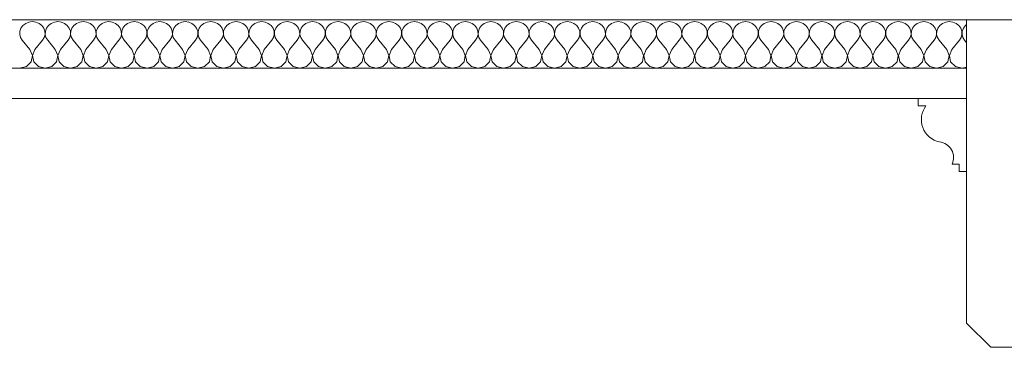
# Model space of a CAD drawing. Header units: millimetres. Extents: x -573548 to 674770, y -246895 to -89040.
# Tile 81 of 199: x 108608 to 109420, y -235947 to -235677. Entities that reach past the tile are written whole.
import ezdxf

# ---------------------------------------------------------------- set-up
doc = ezdxf.new("R2010")
doc.units = ezdxf.units.MM
for name, color, linetype, lineweight in [('belki sufitowe_Nr_pióra__41', 8, 'Continuous', 9), ('Nowe_Drawing & Figure_Nr_pióra__59', 8, 'Continuous', 9), ('Nowe_strop_Nr_pióra__59', 8, 'Continuous', 9), ('strop_Nr_pióra__41', 8, 'Continuous', 9)]:
    doc.layers.add(name, color=color, linetype=linetype, lineweight=lineweight)
doc.layers.add('Nowe_Drawing & Figure', color=7, linetype='Continuous')

# ---------------------------------------------------------------- blocks, each defined once
blk = doc.blocks.new('*X468', base_point=(477978.69, -104863.57))
at = {"layer": 'Nowe_Drawing & Figure', "color": 21, "linetype": 'Continuous', "lineweight": 13, "true_color": 0xffaaaa}
for p, q in [((503378.28, -73223.53), (503376.64, -73225.71)), ((503380.51, -73221.84), (503378.28, -73223.53)), ((503383.17, -73220.77), (503380.51, -73221.84)), ((503386.03, -73220.4), (503383.17, -73220.77)), ((503388.9, -73220.77), (503386.03, -73220.4)), ((503391.55, -73221.84), (503388.9, -73220.77)), ((503393.79, -73223.53), (503391.55, -73221.84)), ((503395.43, -73225.71), (503393.79, -73223.53)), ((503399.28, -73223.53), (503397.64, -73225.71)), ((503401.51, -73221.84), (503399.28, -73223.53)), ((503404.17, -73220.77), (503401.51, -73221.84)), ((503407.03, -73220.4), (503404.17, -73220.77)), ((503409.9, -73220.77), (503407.03, -73220.4)), ((503412.55, -73221.84), (503409.9, -73220.77)), ((503414.79, -73223.53), (503412.55, -73221.84)), ((503416.43, -73225.71), (503414.79, -73223.53)), ((503420.28, -73223.53), (503418.64, -73225.71)), ((503422.51, -73221.84), (503420.28, -73223.53)), ((503425.17, -73220.77), (503422.51, -73221.84)), ((503428.03, -73220.4), (503425.17, -73220.77)), ((503430.9, -73220.77), (503428.03, -73220.4)), ((503433.55, -73221.84), (503430.9, -73220.77)), ((503435.79, -73223.53), (503433.55, -73221.84)), ((503437.43, -73225.71), (503435.79, -73223.53)), ((503441.28, -73223.53), (503439.64, -73225.71)), ((503443.51, -73221.84), (503441.28, -73223.53)), ((503446.17, -73220.77), (503443.51, -73221.84)), ((503449.03, -73220.4), (503446.17, -73220.77)), ((503451.9, -73220.77), (503449.03, -73220.4)), ((503454.55, -73221.84), (503451.9, -73220.77)), ((503456.79, -73223.53), (503454.55, -73221.84)), ((503458.43, -73225.71), (503456.79, -73223.53)), ((503462.28, -73223.53), (503460.64, -73225.71)), ((503464.51, -73221.84), (503462.28, -73223.53)), ((503467.17, -73220.77), (503464.51, -73221.84)), ((503470.03, -73220.4), (503467.17, -73220.77)), ((503472.9, -73220.77), (503470.03, -73220.4)), ((503475.55, -73221.84), (503472.9, -73220.77)), ((503477.79, -73223.53), (503475.55, -73221.84)), ((503479.43, -73225.71), (503477.79, -73223.53)), ((503483.28, -73223.53), (503481.64, -73225.71)), ((503485.51, -73221.84), (503483.28, -73223.53)), ((503488.17, -73220.77), (503485.51, -73221.84)), ((503491.03, -73220.4), (503488.17, -73220.77)), ((503493.9, -73220.77), (503491.03, -73220.4)), ((503496.55, -73221.84), (503493.9, -73220.77)), ((503498.79, -73223.53), (503496.55, -73221.84)), ((503500.43, -73225.71), (503498.79, -73223.53)), ((503504.28, -73223.53), (503502.64, -73225.71)), ((503506.51, -73221.84), (503504.28, -73223.53)), ((503509.17, -73220.77), (503506.51, -73221.84)), ((503512.03, -73220.4), (503509.17, -73220.77)), ((503514.9, -73220.77), (503512.03, -73220.4)), ((503517.55, -73221.84), (503514.9, -73220.77)), ((503519.79, -73223.53), (503517.55, -73221.84)), ((503521.43, -73225.71), (503519.79, -73223.53)), ((503525.28, -73223.53), (503523.64, -73225.71)), ((503527.51, -73221.84), (503525.28, -73223.53)), ((503530.17, -73220.77), (503527.51, -73221.84)), ((503533.03, -73220.4), (503530.17, -73220.77)), ((503535.9, -73220.77), (503533.03, -73220.4)), ((503538.55, -73221.84), (503535.9, -73220.77)), ((503540.79, -73223.53), (503538.55, -73221.84)), ((503542.43, -73225.71), (503540.79, -73223.53)), ((503546.28, -73223.53), (503544.64, -73225.71)), ((503548.51, -73221.84), (503546.28, -73223.53)), ((503551.17, -73220.77), (503548.51, -73221.84)), ((503554.03, -73220.4), (503551.17, -73220.77)), ((503556.9, -73220.77), (503554.03, -73220.4)), ((503559.55, -73221.84), (503556.9, -73220.77)), ((503561.79, -73223.53), (503559.55, -73221.84)), ((503563.43, -73225.71), (503561.79, -73223.53)), ((503567.28, -73223.53), (503565.64, -73225.71)), ((503569.51, -73221.84), (503567.28, -73223.53)), ((503572.17, -73220.77), (503569.51, -73221.84)), ((503575.03, -73220.4), (503572.17, -73220.77)), ((503577.9, -73220.77), (503575.03, -73220.4)), ((503580.55, -73221.84), (503577.9, -73220.77)), ((503582.79, -73223.53), (503580.55, -73221.84)), ((503584.43, -73225.71), (503582.79, -73223.53)), ((503588.28, -73223.53), (503586.64, -73225.71)), ((503590.51, -73221.84), (503588.28, -73223.53)), ((503593.17, -73220.77), (503590.51, -73221.84)), ((503596.03, -73220.4), (503593.17, -73220.77)), ((503598.9, -73220.77), (503596.03, -73220.4)), ((503601.55, -73221.84), (503598.9, -73220.77)), ((503603.79, -73223.53), (503601.55, -73221.84)), ((503605.43, -73225.71), (503603.79, -73223.53)), ((503609.28, -73223.53), (503607.64, -73225.71)), ((503611.51, -73221.84), (503609.28, -73223.53)), ((503614.17, -73220.77), (503611.51, -73221.84)), ((503617.03, -73220.4), (503614.17, -73220.77)), ((503619.9, -73220.77), (503617.03, -73220.4)), ((503622.55, -73221.84), (503619.9, -73220.77)), ((503624.79, -73223.53), (503622.55, -73221.84)), ((503626.43, -73225.71), (503624.79, -73223.53)), ((503630.28, -73223.53), (503628.64, -73225.71)), ((503632.51, -73221.84), (503630.28, -73223.53)), ((503635.17, -73220.77), (503632.51, -73221.84)), ((503638.03, -73220.4), (503635.17, -73220.77)), ((503640.9, -73220.77), (503638.03, -73220.4)), ((503643.55, -73221.84), (503640.9, -73220.77)), ((503645.79, -73223.53), (503643.55, -73221.84)), ((503647.43, -73225.71), (503645.79, -73223.53)), ((503651.28, -73223.53), (503649.64, -73225.71)), ((503653.51, -73221.84), (503651.28, -73223.53)), ((503656.17, -73220.77), (503653.51, -73221.84)), ((503659.03, -73220.4), (503656.17, -73220.77)), ((503661.9, -73220.77), (503659.03, -73220.4)), ((503664.55, -73221.84), (503661.9, -73220.77)), ((503666.79, -73223.53), (503664.55, -73221.84)), ((503668.43, -73225.71), (503666.79, -73223.53)), ((503672.28, -73223.53), (503670.64, -73225.71)), ((503674.51, -73221.84), (503672.28, -73223.53)), ((503677.17, -73220.77), (503674.51, -73221.84)), ((503680.03, -73220.4), (503677.17, -73220.77)), ((503682.9, -73220.77), (503680.03, -73220.4)), ((503685.55, -73221.84), (503682.9, -73220.77)), ((503687.79, -73223.53), (503685.55, -73221.84)), ((503689.43, -73225.71), (503687.79, -73223.53)), ((503693.28, -73223.53), (503691.64, -73225.71)), ((503695.51, -73221.84), (503693.28, -73223.53)), ((503698.17, -73220.77), (503695.51, -73221.84)), ((503701.03, -73220.4), (503698.17, -73220.77)), ((503703.9, -73220.77), (503701.03, -73220.4)), ((503706.55, -73221.84), (503703.9, -73220.77)), ((503708.79, -73223.53), (503706.55, -73221.84)), ((503710.43, -73225.71), (503708.79, -73223.53)), ((503714.28, -73223.53), (503712.64, -73225.71)), ((503716.51, -73221.84), (503714.28, -73223.53)), ((503719.17, -73220.77), (503716.51, -73221.84)), ((503722.03, -73220.4), (503719.17, -73220.77)), ((503724.9, -73220.77), (503722.03, -73220.4)), ((503727.55, -73221.84), (503724.9, -73220.77)), ((503729.79, -73223.53), (503727.55, -73221.84)), ((503731.43, -73225.71), (503729.79, -73223.53)), ((503735.28, -73223.53), (503733.64, -73225.71)), ((503737.51, -73221.84), (503735.28, -73223.53)), ((503740.17, -73220.77), (503737.51, -73221.84)), ((503743.03, -73220.4), (503740.17, -73220.77)), ((503745.9, -73220.77), (503743.03, -73220.4)), ((503748.55, -73221.84), (503745.9, -73220.77)), ((503750.79, -73223.53), (503748.55, -73221.84)), ((503752.43, -73225.71), (503750.79, -73223.53)), ((503756.28, -73223.53), (503754.64, -73225.71)), ((503758.51, -73221.84), (503756.28, -73223.53)), ((503761.17, -73220.77), (503758.51, -73221.84)), ((503764.03, -73220.4), (503761.17, -73220.77)), ((503766.9, -73220.77), (503764.03, -73220.4)), ((503769.55, -73221.84), (503766.9, -73220.77)), ((503771.79, -73223.53), (503769.55, -73221.84)), ((503773.43, -73225.71), (503771.79, -73223.53)), ((503777.28, -73223.53), (503775.64, -73225.71)), ((503779.51, -73221.84), (503777.28, -73223.53)), ((503782.17, -73220.77), (503779.51, -73221.84)), ((503785.03, -73220.4), (503782.17, -73220.77)), ((503787.9, -73220.77), (503785.03, -73220.4)), ((503790.55, -73221.84), (503787.9, -73220.77)), ((503792.79, -73223.53), (503790.55, -73221.84)), ((503794.43, -73225.71), (503792.79, -73223.53)), ((503798.28, -73223.53), (503796.64, -73225.71)), ((503800.51, -73221.84), (503798.28, -73223.53)), ((503803.17, -73220.77), (503800.51, -73221.84)), ((503806.03, -73220.4), (503803.17, -73220.77)), ((503808.9, -73220.77), (503806.03, -73220.4)), ((503811.55, -73221.84), (503808.9, -73220.77)), ((503813.79, -73223.53), (503811.55, -73221.84)), ((503815.43, -73225.71), (503813.79, -73223.53)), ((503819.28, -73223.53), (503817.64, -73225.71)), ((503821.51, -73221.84), (503819.28, -73223.53)), ((503824.17, -73220.77), (503821.51, -73221.84)), ((503827.03, -73220.4), (503824.17, -73220.77)), ((503829.9, -73220.77), (503827.03, -73220.4)), ((503832.55, -73221.84), (503829.9, -73220.77)), ((503834.79, -73223.53), (503832.55, -73221.84)), ((503836.43, -73225.71), (503834.79, -73223.53)), ((503840.28, -73223.53), (503838.64, -73225.71)), ((503842.51, -73221.84), (503840.28, -73223.53)), ((503845.17, -73220.77), (503842.51, -73221.84)), ((503848.03, -73220.4), (503845.17, -73220.77)), ((503850.9, -73220.77), (503848.03, -73220.4)), ((503853.55, -73221.84), (503850.9, -73220.77)), ((503855.79, -73223.53), (503853.55, -73221.84)), ((503857.43, -73225.71), (503855.79, -73223.53)), ((503861.28, -73223.53), (503859.64, -73225.71)), ((503863.51, -73221.84), (503861.28, -73223.53)), ((503866.17, -73220.77), (503863.51, -73221.84)), ((503869.03, -73220.4), (503866.17, -73220.77)), ((503871.9, -73220.77), (503869.03, -73220.4)), ((503874.55, -73221.84), (503871.9, -73220.77)), ((503876.79, -73223.53), (503874.55, -73221.84)), ((503878.43, -73225.71), (503876.79, -73223.53)), ((503882.28, -73223.53), (503880.64, -73225.71)), ((503884.51, -73221.84), (503882.28, -73223.53)), ((503887.17, -73220.77), (503884.51, -73221.84)), ((503890.03, -73220.4), (503887.17, -73220.77)), ((503892.9, -73220.77), (503890.03, -73220.4)), ((503895.55, -73221.84), (503892.9, -73220.77)), ((503897.79, -73223.53), (503895.55, -73221.84)), ((503899.43, -73225.71), (503897.79, -73223.53)), ((503903.28, -73223.53), (503901.64, -73225.71)), ((503905.51, -73221.84), (503903.28, -73223.53)), ((503908.17, -73220.77), (503905.51, -73221.84)), ((503911.03, -73220.4), (503908.17, -73220.77)), ((503913.9, -73220.77), (503911.03, -73220.4)), ((503916.55, -73221.84), (503913.9, -73220.77)), ((503918.79, -73223.53), (503916.55, -73221.84)), ((503920.43, -73225.71), (503918.79, -73223.53)), ((503924.28, -73223.53), (503922.64, -73225.71)), ((503926.51, -73221.84), (503924.28, -73223.53)), ((503929.17, -73220.77), (503926.51, -73221.84)), ((503932.03, -73220.4), (503929.17, -73220.77)), ((503934.9, -73220.77), (503932.03, -73220.4)), ((503937.55, -73221.84), (503934.9, -73220.77)), ((503939.79, -73223.53), (503937.55, -73221.84)), ((503941.43, -73225.71), (503939.79, -73223.53)), ((503945.28, -73223.53), (503943.64, -73225.71)), ((503947.51, -73221.84), (503945.28, -73223.53)), ((503950.17, -73220.77), (503947.51, -73221.84)), ((503953.03, -73220.4), (503950.17, -73220.77)), ((503955.9, -73220.77), (503953.03, -73220.4)), ((503958.55, -73221.84), (503955.9, -73220.77)), ((503960.79, -73223.53), (503958.55, -73221.84)), ((503962.43, -73225.71), (503960.79, -73223.53)), ((503966.28, -73223.53), (503964.64, -73225.71)), ((503968.51, -73221.84), (503966.28, -73223.53)), ((503971.17, -73220.77), (503968.51, -73221.84)), ((503974.03, -73220.4), (503971.17, -73220.77)), ((503976.9, -73220.77), (503974.03, -73220.4)), ((503979.55, -73221.84), (503976.9, -73220.77)), ((503981.79, -73223.53), (503979.55, -73221.84)), ((503983.43, -73225.71), (503981.79, -73223.53)), ((503987.28, -73223.53), (503985.64, -73225.71)), ((503989.51, -73221.84), (503987.28, -73223.53)), ((503992.17, -73220.77), (503989.51, -73221.84)), ((503995.03, -73220.4), (503992.17, -73220.77)), ((503997.9, -73220.77), (503995.03, -73220.4)), ((504000.55, -73221.84), (503997.9, -73220.77)), ((504002.79, -73223.53), (504000.55, -73221.84)), ((504004.43, -73225.71), (504002.79, -73223.53)), ((504008.28, -73223.53), (504006.64, -73225.71)), ((504010.51, -73221.84), (504008.28, -73223.53)), ((504013.17, -73220.77), (504010.51, -73221.84)), ((504016.03, -73220.4), (504013.17, -73220.77)), ((504018.9, -73220.77), (504016.03, -73220.4)), ((504021.55, -73221.84), (504018.9, -73220.77)), ((504023.79, -73223.53), (504021.55, -73221.84)), ((504025.43, -73225.71), (504023.79, -73223.53)), ((504029.28, -73223.53), (504027.64, -73225.71)), ((504031.51, -73221.84), (504029.28, -73223.53)), ((504034.17, -73220.77), (504031.51, -73221.84)), ((504037.03, -73220.4), (504034.17, -73220.77)), ((504039.9, -73220.77), (504037.03, -73220.4)), ((504042.55, -73221.84), (504039.9, -73220.77)), ((504044.79, -73223.53), (504042.55, -73221.84)), ((504046.43, -73225.71), (504044.79, -73223.53)), ((504050.28, -73223.53), (504048.64, -73225.71)), ((504052.51, -73221.84), (504050.28, -73223.53)), ((504055.17, -73220.77), (504052.51, -73221.84)), ((504058.03, -73220.4), (504055.17, -73220.77)), ((504060.9, -73220.77), (504058.03, -73220.4)), ((504063.55, -73221.84), (504060.9, -73220.77)), ((504065.79, -73223.53), (504063.55, -73221.84)), ((504067.43, -73225.71), (504065.79, -73223.53)), ((504071.28, -73223.53), (504069.64, -73225.71)), ((504073.51, -73221.84), (504071.28, -73223.53)), ((504076.17, -73220.77), (504073.51, -73221.84)), ((504079.03, -73220.4), (504076.17, -73220.77)), ((504081.9, -73220.77), (504079.03, -73220.4)), ((504084.55, -73221.84), (504081.9, -73220.77)), ((504086.79, -73223.53), (504084.55, -73221.84)), ((504088.43, -73225.71), (504086.79, -73223.53)), ((504092.28, -73223.53), (504090.64, -73225.71)), ((504094.51, -73221.84), (504092.28, -73223.53)), ((504097.17, -73220.77), (504094.51, -73221.84)), ((504100.03, -73220.4), (504097.17, -73220.77)), ((504102.9, -73220.77), (504100.03, -73220.4)), ((504105.55, -73221.84), (504102.9, -73220.77)), ((504107.79, -73223.53), (504105.55, -73221.84)), ((504109.43, -73225.71), (504107.79, -73223.53)), ((504113.28, -73223.53), (504111.64, -73225.71)), ((504115.51, -73221.84), (504113.28, -73223.53)), ((504118.17, -73220.77), (504115.51, -73221.84)), ((504121.03, -73220.4), (504118.17, -73220.77)), ((504123.9, -73220.77), (504121.03, -73220.4)), ((504126.55, -73221.84), (504123.9, -73220.77)), ((504128.79, -73223.53), (504126.55, -73221.84)), ((504130.43, -73225.71), (504128.79, -73223.53)), ((504134.28, -73223.53), (504132.64, -73225.71)), ((504136.51, -73221.84), (504134.28, -73223.53)), ((504139.17, -73220.77), (504136.51, -73221.84)), ((504142.03, -73220.4), (504139.17, -73220.77)), ((504144.9, -73220.77), (504142.03, -73220.4)), ((504147.55, -73221.84), (504144.9, -73220.77)), ((504149.79, -73223.53), (504147.55, -73221.84)), ((504151.43, -73225.71), (504149.79, -73223.53)), ((504155.28, -73223.53), (504153.64, -73225.71)), ((504156.26, -73222.79), (504155.28, -73223.53)), ((503375.72, -73228.22), (503375.58, -73230.87)), ((503375.58, -73230.87), (503376.23, -73233.45)), ((503376.64, -73225.71), (503375.72, -73228.22)), ((503396.35, -73228.22), (503395.43, -73225.71)), ((503395.84, -73233.45), (503396.49, -73230.87)), ((503396.49, -73230.87), (503396.35, -73228.22)), ((503396.72, -73228.22), (503396.58, -73230.87)), ((503396.58, -73230.87), (503397.23, -73233.45)), ((503397.64, -73225.71), (503396.72, -73228.22)), ((503417.35, -73228.22), (503416.43, -73225.71)), ((503416.84, -73233.45), (503417.49, -73230.87)), ((503417.49, -73230.87), (503417.35, -73228.22)), ((503417.72, -73228.22), (503417.58, -73230.87)), ((503417.58, -73230.87), (503418.23, -73233.45)), ((503418.64, -73225.71), (503417.72, -73228.22)), ((503438.35, -73228.22), (503437.43, -73225.71)), ((503437.84, -73233.45), (503438.49, -73230.87)), ((503438.49, -73230.87), (503438.35, -73228.22)), ((503438.72, -73228.22), (503438.58, -73230.87)), ((503438.58, -73230.87), (503439.23, -73233.45)), ((503439.64, -73225.71), (503438.72, -73228.22)), ((503459.35, -73228.22), (503458.43, -73225.71)), ((503458.84, -73233.45), (503459.49, -73230.87)), ((503459.49, -73230.87), (503459.35, -73228.22)), ((503459.72, -73228.22), (503459.58, -73230.87)), ((503459.58, -73230.87), (503460.23, -73233.45)), ((503460.64, -73225.71), (503459.72, -73228.22)), ((503480.35, -73228.22), (503479.43, -73225.71)), ((503479.84, -73233.45), (503480.49, -73230.87)), ((503480.49, -73230.87), (503480.35, -73228.22)), ((503480.72, -73228.22), (503480.58, -73230.87)), ((503480.58, -73230.87), (503481.23, -73233.45)), ((503481.64, -73225.71), (503480.72, -73228.22)), ((503501.35, -73228.22), (503500.43, -73225.71)), ((503500.84, -73233.45), (503501.49, -73230.87)), ((503501.49, -73230.87), (503501.35, -73228.22)), ((503501.72, -73228.22), (503501.58, -73230.87)), ((503501.58, -73230.87), (503502.23, -73233.45)), ((503502.64, -73225.71), (503501.72, -73228.22)), ((503522.35, -73228.22), (503521.43, -73225.71)), ((503521.84, -73233.45), (503522.49, -73230.87)), ((503522.49, -73230.87), (503522.35, -73228.22)), ((503522.72, -73228.22), (503522.58, -73230.87)), ((503522.58, -73230.87), (503523.23, -73233.45)), ((503523.64, -73225.71), (503522.72, -73228.22)), ((503543.35, -73228.22), (503542.43, -73225.71)), ((503542.84, -73233.45), (503543.49, -73230.87)), ((503543.49, -73230.87), (503543.35, -73228.22)), ((503543.72, -73228.22), (503543.58, -73230.87)), ((503543.58, -73230.87), (503544.23, -73233.45)), ((503544.64, -73225.71), (503543.72, -73228.22)), ((503564.35, -73228.22), (503563.43, -73225.71)), ((503563.84, -73233.45), (503564.49, -73230.87)), ((503564.49, -73230.87), (503564.35, -73228.22)), ((503564.72, -73228.22), (503564.58, -73230.87)), ((503564.58, -73230.87), (503565.23, -73233.45)), ((503565.64, -73225.71), (503564.72, -73228.22)), ((503585.35, -73228.22), (503584.43, -73225.71)), ((503584.84, -73233.45), (503585.49, -73230.87)), ((503585.49, -73230.87), (503585.35, -73228.22)), ((503585.72, -73228.22), (503585.58, -73230.87)), ((503585.58, -73230.87), (503586.23, -73233.45)), ((503586.64, -73225.71), (503585.72, -73228.22)), ((503606.35, -73228.22), (503605.43, -73225.71)), ((503605.84, -73233.45), (503606.49, -73230.87)), ((503606.49, -73230.87), (503606.35, -73228.22)), ((503606.72, -73228.22), (503606.58, -73230.87)), ((503606.58, -73230.87), (503607.23, -73233.45)), ((503607.64, -73225.71), (503606.72, -73228.22)), ((503627.35, -73228.22), (503626.43, -73225.71)), ((503626.84, -73233.45), (503627.49, -73230.87)), ((503627.49, -73230.87), (503627.35, -73228.22)), ((503627.72, -73228.22), (503627.58, -73230.87)), ((503627.58, -73230.87), (503628.23, -73233.45)), ((503628.64, -73225.71), (503627.72, -73228.22)), ((503648.35, -73228.22), (503647.43, -73225.71)), ((503647.84, -73233.45), (503648.49, -73230.87)), ((503648.49, -73230.87), (503648.35, -73228.22)), ((503648.72, -73228.22), (503648.58, -73230.87)), ((503648.58, -73230.87), (503649.23, -73233.45)), ((503649.64, -73225.71), (503648.72, -73228.22)), ((503669.35, -73228.22), (503668.43, -73225.71)), ((503668.84, -73233.45), (503669.49, -73230.87)), ((503669.49, -73230.87), (503669.35, -73228.22)), ((503669.72, -73228.22), (503669.58, -73230.87)), ((503669.58, -73230.87), (503670.23, -73233.45)), ((503670.64, -73225.71), (503669.72, -73228.22)), ((503690.35, -73228.22), (503689.43, -73225.71)), ((503689.84, -73233.45), (503690.49, -73230.87)), ((503690.49, -73230.87), (503690.35, -73228.22)), ((503690.72, -73228.22), (503690.58, -73230.87)), ((503690.58, -73230.87), (503691.23, -73233.45)), ((503691.64, -73225.71), (503690.72, -73228.22)), ((503711.35, -73228.22), (503710.43, -73225.71)), ((503710.84, -73233.45), (503711.49, -73230.87)), ((503711.49, -73230.87), (503711.35, -73228.22)), ((503711.72, -73228.22), (503711.58, -73230.87)), ((503711.58, -73230.87), (503712.23, -73233.45)), ((503712.64, -73225.71), (503711.72, -73228.22)), ((503732.35, -73228.22), (503731.43, -73225.71)), ((503731.84, -73233.45), (503732.49, -73230.87)), ((503732.49, -73230.87), (503732.35, -73228.22)), ((503732.72, -73228.22), (503732.58, -73230.87)), ((503732.58, -73230.87), (503733.23, -73233.45)), ((503733.64, -73225.71), (503732.72, -73228.22)), ((503753.35, -73228.22), (503752.43, -73225.71)), ((503752.84, -73233.45), (503753.49, -73230.87)), ((503753.49, -73230.87), (503753.35, -73228.22)), ((503753.72, -73228.22), (503753.58, -73230.87)), ((503753.58, -73230.87), (503754.23, -73233.45)), ((503754.64, -73225.71), (503753.72, -73228.22)), ((503774.35, -73228.22), (503773.43, -73225.71)), ((503773.84, -73233.45), (503774.49, -73230.87)), ((503774.49, -73230.87), (503774.35, -73228.22)), ((503774.72, -73228.22), (503774.58, -73230.87)), ((503774.58, -73230.87), (503775.23, -73233.45)), ((503775.64, -73225.71), (503774.72, -73228.22)), ((503795.35, -73228.22), (503794.43, -73225.71)), ((503794.84, -73233.45), (503795.49, -73230.87)), ((503795.49, -73230.87), (503795.35, -73228.22)), ((503795.72, -73228.22), (503795.58, -73230.87)), ((503795.58, -73230.87), (503796.23, -73233.45)), ((503796.64, -73225.71), (503795.72, -73228.22)), ((503816.35, -73228.22), (503815.43, -73225.71)), ((503815.84, -73233.45), (503816.49, -73230.87)), ((503816.49, -73230.87), (503816.35, -73228.22)), ((503816.72, -73228.22), (503816.58, -73230.87)), ((503816.58, -73230.87), (503817.23, -73233.45)), ((503817.64, -73225.71), (503816.72, -73228.22)), ((503837.35, -73228.22), (503836.43, -73225.71)), ((503836.84, -73233.45), (503837.49, -73230.87)), ((503837.49, -73230.87), (503837.35, -73228.22)), ((503837.72, -73228.22), (503837.58, -73230.87)), ((503837.58, -73230.87), (503838.23, -73233.45)), ((503838.64, -73225.71), (503837.72, -73228.22)), ((503858.35, -73228.22), (503857.43, -73225.71)), ((503857.84, -73233.45), (503858.49, -73230.87)), ((503858.49, -73230.87), (503858.35, -73228.22)), ((503858.72, -73228.22), (503858.58, -73230.87)), ((503858.58, -73230.87), (503859.23, -73233.45)), ((503859.64, -73225.71), (503858.72, -73228.22)), ((503879.35, -73228.22), (503878.43, -73225.71)), ((503878.84, -73233.45), (503879.49, -73230.87)), ((503879.49, -73230.87), (503879.35, -73228.22)), ((503879.72, -73228.22), (503879.58, -73230.87)), ((503879.58, -73230.87), (503880.23, -73233.45)), ((503880.64, -73225.71), (503879.72, -73228.22)), ((503900.35, -73228.22), (503899.43, -73225.71)), ((503899.84, -73233.45), (503900.49, -73230.87)), ((503900.49, -73230.87), (503900.35, -73228.22)), ((503900.72, -73228.22), (503900.58, -73230.87)), ((503900.58, -73230.87), (503901.23, -73233.45)), ((503901.64, -73225.71), (503900.72, -73228.22)), ((503921.35, -73228.22), (503920.43, -73225.71)), ((503920.84, -73233.45), (503921.49, -73230.87)), ((503921.49, -73230.87), (503921.35, -73228.22)), ((503921.72, -73228.22), (503921.58, -73230.87)), ((503921.58, -73230.87), (503922.23, -73233.45)), ((503922.64, -73225.71), (503921.72, -73228.22)), ((503942.35, -73228.22), (503941.43, -73225.71)), ((503941.84, -73233.45), (503942.49, -73230.87)), ((503942.49, -73230.87), (503942.35, -73228.22)), ((503942.72, -73228.22), (503942.58, -73230.87)), ((503942.58, -73230.87), (503943.23, -73233.45)), ((503943.64, -73225.71), (503942.72, -73228.22)), ((503963.35, -73228.22), (503962.43, -73225.71)), ((503962.84, -73233.45), (503963.49, -73230.87)), ((503963.49, -73230.87), (503963.35, -73228.22)), ((503963.72, -73228.22), (503963.58, -73230.87)), ((503963.58, -73230.87), (503964.23, -73233.45)), ((503964.64, -73225.71), (503963.72, -73228.22)), ((503984.35, -73228.22), (503983.43, -73225.71)), ((503983.84, -73233.45), (503984.49, -73230.87)), ((503984.49, -73230.87), (503984.35, -73228.22)), ((503984.72, -73228.22), (503984.58, -73230.87)), ((503984.58, -73230.87), (503985.23, -73233.45)), ((503985.64, -73225.71), (503984.72, -73228.22)), ((504005.35, -73228.22), (504004.43, -73225.71)), ((504004.84, -73233.45), (504005.49, -73230.87)), ((504005.49, -73230.87), (504005.35, -73228.22)), ((504005.72, -73228.22), (504005.58, -73230.87)), ((504005.58, -73230.87), (504006.23, -73233.45)), ((504006.64, -73225.71), (504005.72, -73228.22)), ((504026.35, -73228.22), (504025.43, -73225.71)), ((504025.84, -73233.45), (504026.49, -73230.87)), ((504026.49, -73230.87), (504026.35, -73228.22)), ((504026.72, -73228.22), (504026.58, -73230.87)), ((504026.58, -73230.87), (504027.23, -73233.45)), ((504027.64, -73225.71), (504026.72, -73228.22)), ((504047.35, -73228.22), (504046.43, -73225.71)), ((504046.84, -73233.45), (504047.49, -73230.87)), ((504047.49, -73230.87), (504047.35, -73228.22)), ((504047.72, -73228.22), (504047.58, -73230.87)), ((504047.58, -73230.87), (504048.23, -73233.45)), ((504048.64, -73225.71), (504047.72, -73228.22)), ((504068.35, -73228.22), (504067.43, -73225.71)), ((504067.84, -73233.45), (504068.49, -73230.87)), ((504068.49, -73230.87), (504068.35, -73228.22)), ((504068.72, -73228.22), (504068.58, -73230.87)), ((504068.58, -73230.87), (504069.23, -73233.45)), ((504069.64, -73225.71), (504068.72, -73228.22)), ((504089.35, -73228.22), (504088.43, -73225.71)), ((504088.84, -73233.45), (504089.49, -73230.87)), ((504089.49, -73230.87), (504089.35, -73228.22)), ((504089.72, -73228.22), (504089.58, -73230.87)), ((504089.58, -73230.87), (504090.23, -73233.45)), ((504090.64, -73225.71), (504089.72, -73228.22)), ((504110.35, -73228.22), (504109.43, -73225.71)), ((504109.84, -73233.45), (504110.49, -73230.87)), ((504110.49, -73230.87), (504110.35, -73228.22)), ((504110.72, -73228.22), (504110.58, -73230.87)), ((504110.58, -73230.87), (504111.23, -73233.45)), ((504111.64, -73225.71), (504110.72, -73228.22)), ((504131.35, -73228.22), (504130.43, -73225.71)), ((504130.84, -73233.45), (504131.49, -73230.87)), ((504131.49, -73230.87), (504131.35, -73228.22)), ((504131.72, -73228.22), (504131.58, -73230.87)), ((504131.58, -73230.87), (504132.23, -73233.45)), ((504132.64, -73225.71), (504131.72, -73228.22)), ((504152.35, -73228.22), (504151.43, -73225.71)), ((504151.84, -73233.45), (504152.49, -73230.87)), ((504152.49, -73230.87), (504152.35, -73228.22)), ((504152.72, -73228.22), (504152.58, -73230.87)), ((504152.58, -73230.87), (504153.23, -73233.45)), ((504153.64, -73225.71), (504152.72, -73228.22)), ((503376.23, -73233.45), (503377.63, -73235.76)), ((503383.93, -73243.44), (503377.63, -73235.76)), ((503388.13, -73243.44), (503394.43, -73235.76)), ((503394.43, -73235.76), (503395.84, -73233.45)), ((503397.23, -73233.45), (503398.63, -73235.76)), ((503404.93, -73243.44), (503398.63, -73235.76)), ((503409.13, -73243.44), (503415.43, -73235.76)), ((503415.43, -73235.76), (503416.84, -73233.45)), ((503418.23, -73233.45), (503419.63, -73235.76)), ((503425.93, -73243.44), (503419.63, -73235.76)), ((503430.13, -73243.44), (503436.43, -73235.76)), ((503436.43, -73235.76), (503437.84, -73233.45)), ((503439.23, -73233.45), (503440.63, -73235.76)), ((503446.93, -73243.44), (503440.63, -73235.76)), ((503451.13, -73243.44), (503457.43, -73235.76)), ((503457.43, -73235.76), (503458.84, -73233.45)), ((503460.23, -73233.45), (503461.63, -73235.76)), ((503467.93, -73243.44), (503461.63, -73235.76)), ((503472.13, -73243.44), (503478.43, -73235.76)), ((503478.43, -73235.76), (503479.84, -73233.45)), ((503481.23, -73233.45), (503482.63, -73235.76)), ((503488.93, -73243.44), (503482.63, -73235.76)), ((503493.13, -73243.44), (503499.43, -73235.76)), ((503499.43, -73235.76), (503500.84, -73233.45)), ((503502.23, -73233.45), (503503.63, -73235.76)), ((503509.93, -73243.44), (503503.63, -73235.76)), ((503514.13, -73243.44), (503520.43, -73235.76)), ((503520.43, -73235.76), (503521.84, -73233.45)), ((503523.23, -73233.45), (503524.63, -73235.76)), ((503530.93, -73243.44), (503524.63, -73235.76)), ((503535.13, -73243.44), (503541.43, -73235.76)), ((503541.43, -73235.76), (503542.84, -73233.45)), ((503544.23, -73233.45), (503545.63, -73235.76)), ((503551.93, -73243.44), (503545.63, -73235.76)), ((503556.13, -73243.44), (503562.43, -73235.76)), ((503562.43, -73235.76), (503563.84, -73233.45)), ((503565.23, -73233.45), (503566.63, -73235.76)), ((503572.93, -73243.44), (503566.63, -73235.76)), ((503577.13, -73243.44), (503583.43, -73235.76)), ((503583.43, -73235.76), (503584.84, -73233.45)), ((503586.23, -73233.45), (503587.63, -73235.76)), ((503593.93, -73243.44), (503587.63, -73235.76)), ((503598.13, -73243.44), (503604.43, -73235.76)), ((503604.43, -73235.76), (503605.84, -73233.45)), ((503607.23, -73233.45), (503608.63, -73235.76)), ((503614.93, -73243.44), (503608.63, -73235.76)), ((503619.13, -73243.44), (503625.43, -73235.76)), ((503625.43, -73235.76), (503626.84, -73233.45)), ((503628.23, -73233.45), (503629.63, -73235.76)), ((503635.93, -73243.44), (503629.63, -73235.76)), ((503640.13, -73243.44), (503646.43, -73235.76)), ((503646.43, -73235.76), (503647.84, -73233.45)), ((503649.23, -73233.45), (503650.63, -73235.76)), ((503656.93, -73243.44), (503650.63, -73235.76)), ((503661.13, -73243.44), (503667.43, -73235.76)), ((503667.43, -73235.76), (503668.84, -73233.45)), ((503670.23, -73233.45), (503671.63, -73235.76)), ((503677.93, -73243.44), (503671.63, -73235.76)), ((503682.13, -73243.44), (503688.43, -73235.76)), ((503688.43, -73235.76), (503689.84, -73233.45)), ((503691.23, -73233.45), (503692.63, -73235.76)), ((503698.93, -73243.44), (503692.63, -73235.76)), ((503703.13, -73243.44), (503709.43, -73235.76)), ((503709.43, -73235.76), (503710.84, -73233.45)), ((503712.23, -73233.45), (503713.63, -73235.76)), ((503719.93, -73243.44), (503713.63, -73235.76)), ((503724.13, -73243.44), (503730.43, -73235.76)), ((503730.43, -73235.76), (503731.84, -73233.45)), ((503733.23, -73233.45), (503734.63, -73235.76)), ((503740.93, -73243.44), (503734.63, -73235.76)), ((503745.13, -73243.44), (503751.43, -73235.76)), ((503751.43, -73235.76), (503752.84, -73233.45)), ((503754.23, -73233.45), (503755.63, -73235.76)), ((503761.93, -73243.44), (503755.63, -73235.76)), ((503766.13, -73243.44), (503772.43, -73235.76)), ((503772.43, -73235.76), (503773.84, -73233.45)), ((503775.23, -73233.45), (503776.63, -73235.76)), ((503782.93, -73243.44), (503776.63, -73235.76)), ((503787.13, -73243.44), (503793.43, -73235.76)), ((503793.43, -73235.76), (503794.84, -73233.45)), ((503796.23, -73233.45), (503797.63, -73235.76)), ((503803.93, -73243.44), (503797.63, -73235.76)), ((503808.13, -73243.44), (503814.43, -73235.76)), ((503814.43, -73235.76), (503815.84, -73233.45)), ((503817.23, -73233.45), (503818.63, -73235.76)), ((503824.93, -73243.44), (503818.63, -73235.76)), ((503829.13, -73243.44), (503835.43, -73235.76)), ((503835.43, -73235.76), (503836.84, -73233.45)), ((503838.23, -73233.45), (503839.63, -73235.76)), ((503845.93, -73243.44), (503839.63, -73235.76)), ((503850.13, -73243.44), (503856.43, -73235.76)), ((503856.43, -73235.76), (503857.84, -73233.45)), ((503859.23, -73233.45), (503860.63, -73235.76)), ((503866.93, -73243.44), (503860.63, -73235.76)), ((503871.13, -73243.44), (503877.43, -73235.76)), ((503877.43, -73235.76), (503878.84, -73233.45)), ((503880.23, -73233.45), (503881.63, -73235.76)), ((503887.93, -73243.44), (503881.63, -73235.76)), ((503892.13, -73243.44), (503898.43, -73235.76)), ((503898.43, -73235.76), (503899.84, -73233.45)), ((503901.23, -73233.45), (503902.63, -73235.76)), ((503908.93, -73243.44), (503902.63, -73235.76)), ((503913.13, -73243.44), (503919.43, -73235.76)), ((503919.43, -73235.76), (503920.84, -73233.45)), ((503922.23, -73233.45), (503923.63, -73235.76)), ((503929.93, -73243.44), (503923.63, -73235.76)), ((503934.13, -73243.44), (503940.43, -73235.76)), ((503940.43, -73235.76), (503941.84, -73233.45)), ((503943.23, -73233.45), (503944.63, -73235.76)), ((503950.93, -73243.44), (503944.63, -73235.76)), ((503955.13, -73243.44), (503961.43, -73235.76)), ((503961.43, -73235.76), (503962.84, -73233.45)), ((503964.23, -73233.45), (503965.63, -73235.76)), ((503971.93, -73243.44), (503965.63, -73235.76)), ((503976.13, -73243.44), (503982.43, -73235.76)), ((503982.43, -73235.76), (503983.84, -73233.45)), ((503985.23, -73233.45), (503986.63, -73235.76)), ((503992.93, -73243.44), (503986.63, -73235.76)), ((503997.13, -73243.44), (504003.43, -73235.76)), ((504003.43, -73235.76), (504004.84, -73233.45)), ((504006.23, -73233.45), (504007.63, -73235.76)), ((504013.93, -73243.44), (504007.63, -73235.76)), ((504018.13, -73243.44), (504024.43, -73235.76)), ((504024.43, -73235.76), (504025.84, -73233.45)), ((504027.23, -73233.45), (504028.63, -73235.76)), ((504034.93, -73243.44), (504028.63, -73235.76)), ((504039.13, -73243.44), (504045.43, -73235.76)), ((504045.43, -73235.76), (504046.84, -73233.45)), ((504048.23, -73233.45), (504049.63, -73235.76)), ((504055.93, -73243.44), (504049.63, -73235.76)), ((504060.13, -73243.44), (504066.43, -73235.76)), ((504066.43, -73235.76), (504067.84, -73233.45)), ((504069.23, -73233.45), (504070.63, -73235.76)), ((504076.93, -73243.44), (504070.63, -73235.76)), ((504081.13, -73243.44), (504087.43, -73235.76)), ((504087.43, -73235.76), (504088.84, -73233.45)), ((504090.23, -73233.45), (504091.63, -73235.76)), ((504097.93, -73243.44), (504091.63, -73235.76)), ((504102.13, -73243.44), (504108.43, -73235.76)), ((504108.43, -73235.76), (504109.84, -73233.45)), ((504111.23, -73233.45), (504112.63, -73235.76)), ((504118.93, -73243.44), (504112.63, -73235.76)), ((504123.13, -73243.44), (504129.43, -73235.76)), ((504129.43, -73235.76), (504130.84, -73233.45)), ((504132.23, -73233.45), (504133.63, -73235.76)), ((504139.93, -73243.44), (504133.63, -73235.76)), ((504144.13, -73243.44), (504150.43, -73235.76)), ((504150.43, -73235.76), (504151.84, -73233.45)), ((504153.23, -73233.45), (504154.63, -73235.76)), ((504156.26, -73237.75), (504154.63, -73235.76)), ((503385.99, -73248.34), (503383.93, -73243.44)), ((503384.93, -73253.5), (503385.99, -73248.34)), ((503388.13, -73243.44), (503386.08, -73248.34)), ((503386.08, -73248.34), (503387.14, -73253.5)), ((503406.99, -73248.34), (503404.93, -73243.44)), ((503405.93, -73253.5), (503406.99, -73248.34)), ((503409.13, -73243.44), (503407.08, -73248.34)), ((503407.08, -73248.34), (503408.14, -73253.5)), ((503427.99, -73248.34), (503425.93, -73243.44)), ((503426.93, -73253.5), (503427.99, -73248.34)), ((503430.13, -73243.44), (503428.08, -73248.34)), ((503428.08, -73248.34), (503429.14, -73253.5)), ((503448.99, -73248.34), (503446.93, -73243.44)), ((503447.93, -73253.5), (503448.99, -73248.34)), ((503451.13, -73243.44), (503449.08, -73248.34)), ((503449.08, -73248.34), (503450.14, -73253.5)), ((503469.99, -73248.34), (503467.93, -73243.44)), ((503468.93, -73253.5), (503469.99, -73248.34)), ((503472.13, -73243.44), (503470.08, -73248.34)), ((503470.08, -73248.34), (503471.14, -73253.5)), ((503490.99, -73248.34), (503488.93, -73243.44)), ((503489.93, -73253.5), (503490.99, -73248.34)), ((503493.13, -73243.44), (503491.08, -73248.34)), ((503491.08, -73248.34), (503492.14, -73253.5)), ((503511.99, -73248.34), (503509.93, -73243.44)), ((503510.93, -73253.5), (503511.99, -73248.34)), ((503514.13, -73243.44), (503512.08, -73248.34)), ((503512.08, -73248.34), (503513.14, -73253.5)), ((503532.99, -73248.34), (503530.93, -73243.44)), ((503531.93, -73253.5), (503532.99, -73248.34)), ((503535.13, -73243.44), (503533.08, -73248.34)), ((503533.08, -73248.34), (503534.14, -73253.5)), ((503553.99, -73248.34), (503551.93, -73243.44)), ((503552.93, -73253.5), (503553.99, -73248.34)), ((503556.13, -73243.44), (503554.08, -73248.34)), ((503554.08, -73248.34), (503555.14, -73253.5)), ((503574.99, -73248.34), (503572.93, -73243.44)), ((503573.93, -73253.5), (503574.99, -73248.34)), ((503577.13, -73243.44), (503575.08, -73248.34)), ((503575.08, -73248.34), (503576.14, -73253.5)), ((503595.99, -73248.34), (503593.93, -73243.44)), ((503594.93, -73253.5), (503595.99, -73248.34)), ((503598.13, -73243.44), (503596.08, -73248.34)), ((503596.08, -73248.34), (503597.14, -73253.5)), ((503616.99, -73248.34), (503614.93, -73243.44)), ((503615.93, -73253.5), (503616.99, -73248.34)), ((503619.13, -73243.44), (503617.08, -73248.34)), ((503617.08, -73248.34), (503618.14, -73253.5)), ((503637.99, -73248.34), (503635.93, -73243.44)), ((503636.93, -73253.5), (503637.99, -73248.34)), ((503640.13, -73243.44), (503638.08, -73248.34)), ((503638.08, -73248.34), (503639.14, -73253.5)), ((503658.99, -73248.34), (503656.93, -73243.44)), ((503657.93, -73253.5), (503658.99, -73248.34)), ((503661.13, -73243.44), (503659.08, -73248.34)), ((503659.08, -73248.34), (503660.14, -73253.5)), ((503679.99, -73248.34), (503677.93, -73243.44)), ((503678.93, -73253.5), (503679.99, -73248.34)), ((503682.13, -73243.44), (503680.08, -73248.34)), ((503680.08, -73248.34), (503681.14, -73253.5)), ((503700.99, -73248.34), (503698.93, -73243.44)), ((503699.93, -73253.5), (503700.99, -73248.34)), ((503703.13, -73243.44), (503701.08, -73248.34)), ((503701.08, -73248.34), (503702.14, -73253.5)), ((503721.99, -73248.34), (503719.93, -73243.44)), ((503720.93, -73253.5), (503721.99, -73248.34)), ((503724.13, -73243.44), (503722.08, -73248.34)), ((503722.08, -73248.34), (503723.14, -73253.5)), ((503742.99, -73248.34), (503740.93, -73243.44)), ((503741.93, -73253.5), (503742.99, -73248.34)), ((503745.13, -73243.44), (503743.08, -73248.34)), ((503743.08, -73248.34), (503744.14, -73253.5)), ((503763.99, -73248.34), (503761.93, -73243.44)), ((503762.93, -73253.5), (503763.99, -73248.34)), ((503766.13, -73243.44), (503764.08, -73248.34)), ((503764.08, -73248.34), (503765.14, -73253.5)), ((503784.99, -73248.34), (503782.93, -73243.44)), ((503783.93, -73253.5), (503784.99, -73248.34)), ((503787.13, -73243.44), (503785.08, -73248.34)), ((503785.08, -73248.34), (503786.14, -73253.5)), ((503805.99, -73248.34), (503803.93, -73243.44)), ((503804.93, -73253.5), (503805.99, -73248.34)), ((503808.13, -73243.44), (503806.08, -73248.34)), ((503806.08, -73248.34), (503807.14, -73253.5)), ((503826.99, -73248.34), (503824.93, -73243.44)), ((503825.93, -73253.5), (503826.99, -73248.34)), ((503829.13, -73243.44), (503827.08, -73248.34)), ((503827.08, -73248.34), (503828.14, -73253.5)), ((503847.99, -73248.34), (503845.93, -73243.44)), ((503846.93, -73253.5), (503847.99, -73248.34)), ((503850.13, -73243.44), (503848.08, -73248.34)), ((503848.08, -73248.34), (503849.14, -73253.5)), ((503868.99, -73248.34), (503866.93, -73243.44)), ((503867.93, -73253.5), (503868.99, -73248.34)), ((503871.13, -73243.44), (503869.08, -73248.34)), ((503869.08, -73248.34), (503870.14, -73253.5)), ((503889.99, -73248.34), (503887.93, -73243.44)), ((503888.93, -73253.5), (503889.99, -73248.34)), ((503892.13, -73243.44), (503890.08, -73248.34)), ((503890.08, -73248.34), (503891.14, -73253.5)), ((503910.99, -73248.34), (503908.93, -73243.44)), ((503909.93, -73253.5), (503910.99, -73248.34)), ((503913.13, -73243.44), (503911.08, -73248.34)), ((503911.08, -73248.34), (503912.14, -73253.5)), ((503931.99, -73248.34), (503929.93, -73243.44)), ((503930.93, -73253.5), (503931.99, -73248.34)), ((503934.13, -73243.44), (503932.08, -73248.34)), ((503932.08, -73248.34), (503933.14, -73253.5)), ((503952.99, -73248.34), (503950.93, -73243.44)), ((503951.93, -73253.5), (503952.99, -73248.34)), ((503955.13, -73243.44), (503953.08, -73248.34)), ((503953.08, -73248.34), (503954.14, -73253.5)), ((503973.99, -73248.34), (503971.93, -73243.44)), ((503972.93, -73253.5), (503973.99, -73248.34)), ((503976.13, -73243.44), (503974.08, -73248.34)), ((503974.08, -73248.34), (503975.14, -73253.5)), ((503994.99, -73248.34), (503992.93, -73243.44)), ((503993.93, -73253.5), (503994.99, -73248.34)), ((503997.13, -73243.44), (503995.08, -73248.34)), ((503995.08, -73248.34), (503996.14, -73253.5)), ((504015.99, -73248.34), (504013.93, -73243.44)), ((504014.93, -73253.5), (504015.99, -73248.34)), ((504018.13, -73243.44), (504016.08, -73248.34)), ((504016.08, -73248.34), (504017.14, -73253.5)), ((504036.99, -73248.34), (504034.93, -73243.44)), ((504035.93, -73253.5), (504036.99, -73248.34)), ((504039.13, -73243.44), (504037.08, -73248.34)), ((504037.08, -73248.34), (504038.14, -73253.5)), ((504057.99, -73248.34), (504055.93, -73243.44)), ((504056.93, -73253.5), (504057.99, -73248.34)), ((504060.13, -73243.44), (504058.08, -73248.34)), ((504058.08, -73248.34), (504059.14, -73253.5)), ((504078.99, -73248.34), (504076.93, -73243.44)), ((504077.93, -73253.5), (504078.99, -73248.34)), ((504081.13, -73243.44), (504079.08, -73248.34)), ((504079.08, -73248.34), (504080.14, -73253.5)), ((504099.99, -73248.34), (504097.93, -73243.44)), ((504098.93, -73253.5), (504099.99, -73248.34)), ((504102.13, -73243.44), (504100.08, -73248.34)), ((504100.08, -73248.34), (504101.14, -73253.5)), ((504120.99, -73248.34), (504118.93, -73243.44)), ((504119.93, -73253.5), (504120.99, -73248.34)), ((504123.13, -73243.44), (504121.08, -73248.34)), ((504121.08, -73248.34), (504122.14, -73253.5)), ((504141.99, -73248.34), (504139.93, -73243.44)), ((504140.93, -73253.5), (504141.99, -73248.34)), ((504144.13, -73243.44), (504142.08, -73248.34)), ((504142.08, -73248.34), (504143.14, -73253.5)), ((503375.53, -73258.8), (503381.05, -73257.37)), ((503381.05, -73257.37), (503384.93, -73253.5)), ((503387.14, -73253.5), (503391.01, -73257.37)), ((503391.01, -73257.37), (503396.53, -73258.8)), ((503396.53, -73258.8), (503402.05, -73257.37)), ((503402.05, -73257.37), (503405.93, -73253.5)), ((503408.14, -73253.5), (503412.01, -73257.37)), ((503412.01, -73257.37), (503417.53, -73258.8)), ((503417.53, -73258.8), (503423.05, -73257.37)), ((503423.05, -73257.37), (503426.93, -73253.5)), ((503429.14, -73253.5), (503433.01, -73257.37)), ((503433.01, -73257.37), (503438.53, -73258.8)), ((503438.53, -73258.8), (503444.05, -73257.37)), ((503444.05, -73257.37), (503447.93, -73253.5)), ((503450.14, -73253.5), (503454.01, -73257.37)), ((503454.01, -73257.37), (503459.53, -73258.8)), ((503459.53, -73258.8), (503465.05, -73257.37)), ((503465.05, -73257.37), (503468.93, -73253.5)), ((503471.14, -73253.5), (503475.01, -73257.37)), ((503475.01, -73257.37), (503480.53, -73258.8)), ((503480.53, -73258.8), (503486.05, -73257.37)), ((503486.05, -73257.37), (503489.93, -73253.5)), ((503492.14, -73253.5), (503496.01, -73257.37)), ((503496.01, -73257.37), (503501.53, -73258.8)), ((503501.53, -73258.8), (503507.05, -73257.37)), ((503507.05, -73257.37), (503510.93, -73253.5)), ((503513.14, -73253.5), (503517.01, -73257.37)), ((503517.01, -73257.37), (503522.53, -73258.8)), ((503522.53, -73258.8), (503528.05, -73257.37)), ((503528.05, -73257.37), (503531.93, -73253.5)), ((503534.14, -73253.5), (503538.01, -73257.37)), ((503538.01, -73257.37), (503543.53, -73258.8)), ((503543.53, -73258.8), (503549.05, -73257.37)), ((503549.05, -73257.37), (503552.93, -73253.5)), ((503555.14, -73253.5), (503559.01, -73257.37)), ((503559.01, -73257.37), (503564.53, -73258.8)), ((503564.53, -73258.8), (503570.05, -73257.37)), ((503570.05, -73257.37), (503573.93, -73253.5)), ((503576.14, -73253.5), (503580.01, -73257.37)), ((503580.01, -73257.37), (503585.53, -73258.8)), ((503585.53, -73258.8), (503591.05, -73257.37)), ((503591.05, -73257.37), (503594.93, -73253.5)), ((503597.14, -73253.5), (503601.01, -73257.37)), ((503601.01, -73257.37), (503606.53, -73258.8)), ((503606.53, -73258.8), (503612.05, -73257.37)), ((503612.05, -73257.37), (503615.93, -73253.5)), ((503618.14, -73253.5), (503622.01, -73257.37)), ((503622.01, -73257.37), (503627.53, -73258.8)), ((503627.53, -73258.8), (503633.05, -73257.37)), ((503633.05, -73257.37), (503636.93, -73253.5)), ((503639.14, -73253.5), (503643.01, -73257.37)), ((503643.01, -73257.37), (503648.53, -73258.8)), ((503648.53, -73258.8), (503654.05, -73257.37)), ((503654.05, -73257.37), (503657.93, -73253.5)), ((503660.14, -73253.5), (503664.01, -73257.37)), ((503664.01, -73257.37), (503669.53, -73258.8)), ((503669.53, -73258.8), (503675.05, -73257.37)), ((503675.05, -73257.37), (503678.93, -73253.5)), ((503681.14, -73253.5), (503685.01, -73257.37)), ((503685.01, -73257.37), (503690.53, -73258.8)), ((503690.53, -73258.8), (503696.05, -73257.37)), ((503696.05, -73257.37), (503699.93, -73253.5)), ((503702.14, -73253.5), (503706.01, -73257.37)), ((503706.01, -73257.37), (503711.53, -73258.8)), ((503711.53, -73258.8), (503717.05, -73257.37)), ((503717.05, -73257.37), (503720.93, -73253.5)), ((503723.14, -73253.5), (503727.01, -73257.37)), ((503727.01, -73257.37), (503732.53, -73258.8)), ((503732.53, -73258.8), (503738.05, -73257.37)), ((503738.05, -73257.37), (503741.93, -73253.5)), ((503744.14, -73253.5), (503748.01, -73257.37)), ((503748.01, -73257.37), (503753.53, -73258.8)), ((503753.53, -73258.8), (503759.05, -73257.37)), ((503759.05, -73257.37), (503762.93, -73253.5)), ((503765.14, -73253.5), (503769.01, -73257.37)), ((503769.01, -73257.37), (503774.53, -73258.8)), ((503774.53, -73258.8), (503780.05, -73257.37)), ((503780.05, -73257.37), (503783.93, -73253.5)), ((503786.14, -73253.5), (503790.01, -73257.37)), ((503790.01, -73257.37), (503795.53, -73258.8)), ((503795.53, -73258.8), (503801.05, -73257.37)), ((503801.05, -73257.37), (503804.93, -73253.5)), ((503807.14, -73253.5), (503811.01, -73257.37)), ((503811.01, -73257.37), (503816.53, -73258.8)), ((503816.53, -73258.8), (503822.05, -73257.37)), ((503822.05, -73257.37), (503825.93, -73253.5)), ((503828.14, -73253.5), (503832.01, -73257.37)), ((503832.01, -73257.37), (503837.53, -73258.8)), ((503837.53, -73258.8), (503843.05, -73257.37)), ((503843.05, -73257.37), (503846.93, -73253.5)), ((503849.14, -73253.5), (503853.01, -73257.37)), ((503853.01, -73257.37), (503858.53, -73258.8)), ((503858.53, -73258.8), (503864.05, -73257.37)), ((503864.05, -73257.37), (503867.93, -73253.5)), ((503870.14, -73253.5), (503874.01, -73257.37)), ((503874.01, -73257.37), (503879.53, -73258.8)), ((503879.53, -73258.8), (503885.05, -73257.37)), ((503885.05, -73257.37), (503888.93, -73253.5)), ((503891.14, -73253.5), (503895.01, -73257.37)), ((503895.01, -73257.37), (503900.53, -73258.8)), ((503900.53, -73258.8), (503906.05, -73257.37)), ((503906.05, -73257.37), (503909.93, -73253.5)), ((503912.14, -73253.5), (503916.01, -73257.37)), ((503916.01, -73257.37), (503921.53, -73258.8)), ((503921.53, -73258.8), (503927.05, -73257.37)), ((503927.05, -73257.37), (503930.93, -73253.5)), ((503933.14, -73253.5), (503937.01, -73257.37)), ((503937.01, -73257.37), (503942.53, -73258.8)), ((503942.53, -73258.8), (503948.05, -73257.37)), ((503948.05, -73257.37), (503951.93, -73253.5)), ((503954.14, -73253.5), (503958.01, -73257.37)), ((503958.01, -73257.37), (503963.53, -73258.8)), ((503963.53, -73258.8), (503969.05, -73257.37)), ((503969.05, -73257.37), (503972.93, -73253.5)), ((503975.14, -73253.5), (503979.01, -73257.37)), ((503979.01, -73257.37), (503984.53, -73258.8)), ((503984.53, -73258.8), (503990.05, -73257.37)), ((503990.05, -73257.37), (503993.93, -73253.5)), ((503996.14, -73253.5), (504000.01, -73257.37)), ((504000.01, -73257.37), (504005.53, -73258.8)), ((504005.53, -73258.8), (504011.05, -73257.37)), ((504011.05, -73257.37), (504014.93, -73253.5)), ((504017.14, -73253.5), (504021.01, -73257.37)), ((504021.01, -73257.37), (504026.53, -73258.8)), ((504026.53, -73258.8), (504032.05, -73257.37)), ((504032.05, -73257.37), (504035.93, -73253.5)), ((504038.14, -73253.5), (504042.01, -73257.37)), ((504042.01, -73257.37), (504047.53, -73258.8)), ((504047.53, -73258.8), (504053.05, -73257.37)), ((504053.05, -73257.37), (504056.93, -73253.5)), ((504059.14, -73253.5), (504063.01, -73257.37)), ((504063.01, -73257.37), (504068.53, -73258.8)), ((504068.53, -73258.8), (504074.05, -73257.37)), ((504074.05, -73257.37), (504077.93, -73253.5)), ((504080.14, -73253.5), (504084.01, -73257.37)), ((504084.01, -73257.37), (504089.53, -73258.8)), ((504089.53, -73258.8), (504095.05, -73257.37)), ((504095.05, -73257.37), (504098.93, -73253.5)), ((504101.14, -73253.5), (504105.01, -73257.37)), ((504105.01, -73257.37), (504110.53, -73258.8)), ((504110.53, -73258.8), (504116.05, -73257.37)), ((504116.05, -73257.37), (504119.93, -73253.5)), ((504122.14, -73253.5), (504126.01, -73257.37)), ((504126.01, -73257.37), (504131.53, -73258.8)), ((504131.53, -73258.8), (504137.05, -73257.37)), ((504137.05, -73257.37), (504140.93, -73253.5)), ((504143.14, -73253.5), (504147.01, -73257.37)), ((504147.01, -73257.37), (504152.53, -73258.8)), ((504152.53, -73258.8), (504156.26, -73257.84))]:
    blk.add_line(p, q, dxfattribs=at)
blk = doc.blocks.new('Wypełnienie_45_1', base_point=(477978.69, -104863.57))
at = {"layer": 'Nowe_Drawing & Figure', "color": 21, "linetype": 'Continuous', "lineweight": 13, "true_color": 0xffaaaa}
blk.add_blockref('*X468', (477978.69, -104863.57), dxfattribs=at)
blk = doc.blocks.new('A$C685D2BB2')
at = {"layer": 'belki sufitowe_Nr_pióra__41'}
blk.add_lwpolyline([(31378.46, 10947.29), (31398.46, 10967.29), (31398.46, 11217.29), (31228.46, 11217.29), (31228.46, 10967.29), (31248.46, 10947.29)], close=True, dxfattribs=at)
blk.add_lwpolyline([(31228.46, 11152.29), (31188.46, 11152.29), (31188.46, 11146.29), (31194.99, 11146.29, 0.549198), (31206.08, 11116.56, -0.516526), (31216.58, 11098.29), (31222.46, 11098.29), (31222.46, 11092.29), (31228.46, 11092.29)], format="xyb", close=True, dxfattribs=at)
blk.add_lwpolyline([(31222.46, 11098.29), (31222.46, 11092.29)], dxfattribs=at)
at = {"layer": 'Nowe_strop_Nr_pióra__59'}
blk.add_line((24142.67, 11217.29), (40004.42, 11217.29), dxfattribs=at)
at = {"layer": 'strop_Nr_pióra__41'}
for p, q in [((29807.23, 11177.29), (31228.46, 11177.29)), ((29807.23, 11152.29), (31228.46, 11152.29))]:
    blk.add_line(p, q, dxfattribs=at)
at = {"layer": 'Nowe_Drawing & Figure_Nr_pióra__59'}
blk.add_blockref('Wypełnienie_45_1', (5050.88, -20427.48), dxfattribs=at)

msp = doc.modelspace()

# ---------------------------------------------------------------- block references
at = {"color": 150}
msp.add_blockref('A$C685D2BB2', (78160.45, -246894.58), dxfattribs=at)

doc.saveas('drawing.dxf')
